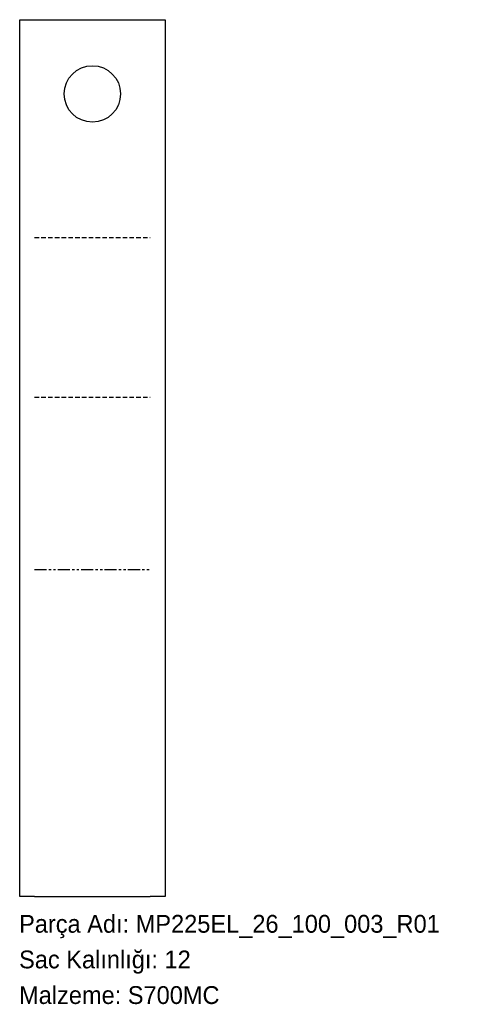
# Model space of a CAD drawing. Header units: millimetres. Extents: x 0 to 298, y -72 to 591.
import ezdxf

# ---------------------------------------------------------------- set-up
doc = ezdxf.new("R2010")
doc.units = ezdxf.units.MM
for name, pattern in [('SLD-İki-Kısa-Kesik-Çizgili-Uzun-Kesik-Çizgi', [15.748, 8.128, -1.524, 1.524, -1.524, 1.524, -1.524]), ('SLD-Katı', [0]), ('SLD-Kesik', [4.572, 3.048, -1.524]), ('SLD-Sürekli', [0])]:
    doc.linetypes.add(name, pattern=pattern)
doc.layers.add('METIN', color=96, linetype='SLD-Katı')
doc.styles.add('SLDTEXTSTYLE0', font='ARIAL.TTF', dxfattribs={"width": 0.948, "bigfont": 'bigfont'})
doc.styles.add('SLDTEXTSTYLE1', font='ARIAL.TTF', dxfattribs={"width": 0.948})

msp = doc.modelspace()

# ---------------------------------------------------------------- linework, layer by layer
at = {"color": 7, "linetype": 'SLD-Sürekli', "lineweight": 25}
for p, q in [((0.4, 470.867322), (0.4, 590.867322)), ((0.4, 590.867322), (10.4, 590.867322)), ((10.4, 590.867322), (88.4, 590.867322)), ((88.4, 590.867322), (98.4, 590.867322)), ((98.4, 590.867322), (98.4, 470.867322)), ((0.4, 417.523079), (0.4, 470.867322)), ((98.4, 470.867322), (98.4, 417.523079)), ((0.4, 351.512308), (0.4, 417.523079)), ((98.4, 417.523079), (98.4, 351.512308)), ((0.4, 321.876618), (0.4, 351.512308)), ((98.4, 351.512308), (98.4, 321.876618)), ((0.4, 235.450769), (0.4, 321.876618)), ((98.4, 321.876618), (98.4, 235.450769)), ((0.4, 205.815078), (0.4, 235.450769)), ((98.4, 235.450769), (98.4, 205.815078)), ((0.4, 0.4), (0.4, 205.815078)), ((98.4, 205.815078), (98.4, 0.4)), ((10.4, 0.4), (0.4, 0.4)), ((10.4, 0.4), (88.4, 0.4)), ((98.4, 0.4), (88.4, 0.4))]:
    msp.add_line(p, q, dxfattribs=at)
at = {"color": 7, "linetype": 'SLD-Kesik'}
for p, q in [((10.4, 444.1952), (88.4, 444.1952)), ((10.4, 336.694463), (88.4, 336.694463))]:
    msp.add_line(p, q, dxfattribs=at)
at = {"color": 7, "linetype": 'SLD-İki-Kısa-Kesik-Çizgili-Uzun-Kesik-Çizgi'}
msp.add_line((10.4, 220.632924), (88.4, 220.632924), dxfattribs=at)
at = {"color": 7, "linetype": 'SLD-Sürekli', "lineweight": 25}
msp.add_circle((49.4, 540.847322), 19, dxfattribs=at)

# ---------------------------------------------------------------- texts
at = {"layer": 'METIN', "char_height": 12, "attachment_point": 1}
for s, insert, style in [('Parça Adı: MP225EL_26_100_003_R01', (0, -12.031187), 'SLDTEXTSTYLE0'), ('Sac Kalınlığı: 12', (0, -36.031187), 'SLDTEXTSTYLE0'), ('Malzeme: S700MC', (0, -60.031187), 'SLDTEXTSTYLE1')]:
    msp.add_mtext(s, dxfattribs=dict(at, insert=insert, style=style))

doc.saveas('drawing.dxf')
